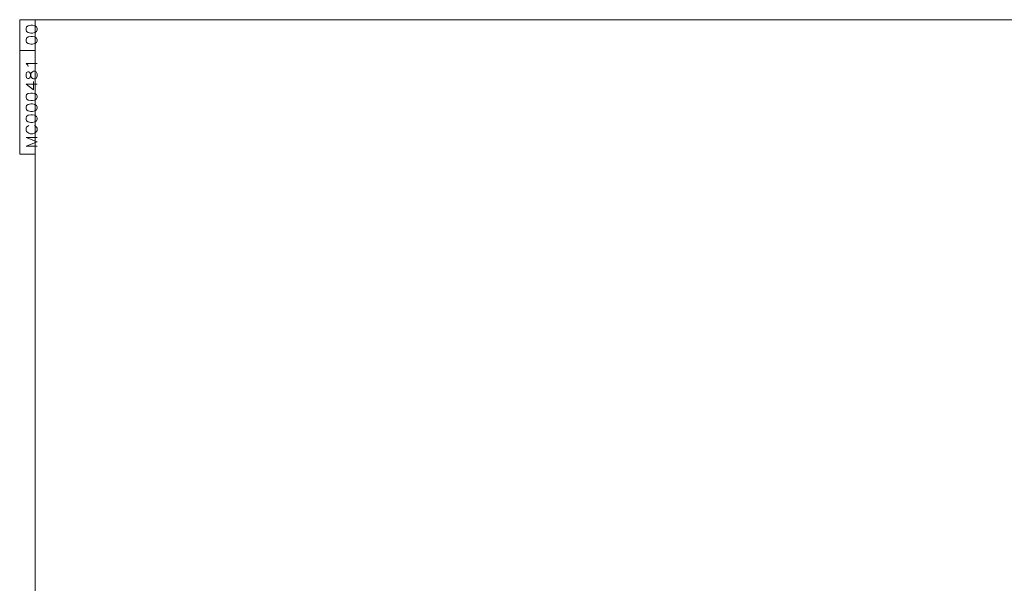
# Model space of a CAD drawing. Header units: millimetres. Extents: x 4 to 836, y 5 to 589.
# Tile 22 of 154: x 10 to 325, y 409 to 589. Entities that reach past the tile are written whole.
import ezdxf

# ---------------------------------------------------------------- set-up
doc = ezdxf.new("R2010")
doc.units = ezdxf.units.MM
doc.layers.add('256', color=7, linetype='Continuous', true_color=0xffffff)
doc.styles.add('blockfont', font='simplex.shx')

msp = doc.modelspace()

# ---------------------------------------------------------------- linework, layer by layer
at = {"layer": '256', "color": 172, "linetype": 'Continuous', "lineweight": 18}
for p, q in [((10, 545.947), (10, 589)), ((15, 589), (10, 589)), ((15, 579.175), (10, 579.175)), ((15, 545.947), (10, 545.947))]:
    msp.add_line(p, q, dxfattribs=at)
at = {"layer": '256', "color": 3, "linetype": 'Continuous', "lineweight": 18}
for p, q in [((15, 589), (836, 589)), ((15, 5), (15, 589))]:
    msp.add_line(p, q, dxfattribs=at)

# ---------------------------------------------------------------- texts
at = {"layer": '256', "color": 87, "linetype": 'Continuous', "lineweight": 13, "char_height": 3.5, "attachment_point": 7, "rotation": 90, "line_spacing_factor": 0.903614, "style": 'blockfont'}
for s, insert in [('\\W1.1795;00', (15.555, 580.661)), ('\\W1.1590;MC000481', (15.555, 547.811))]:
    msp.add_mtext(s, dxfattribs=dict(at, insert=insert))

doc.saveas('drawing.dxf')
